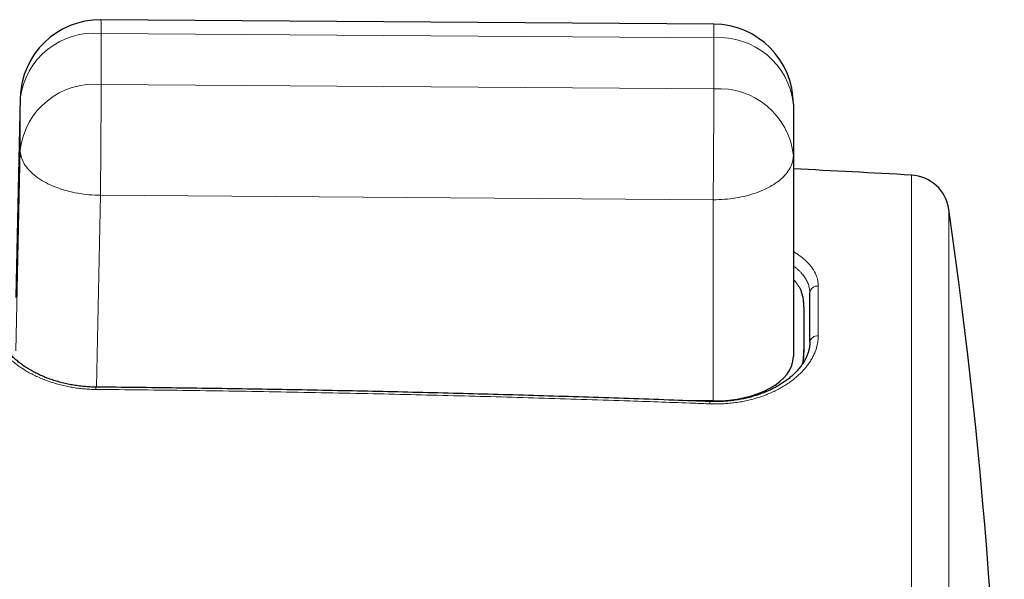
# Model space of a CAD drawing. Header units: millimetres. Extents: x 8 to 656, y 12 to 357.
# Tile 36 of 54: x 426 to 451, y 322 to 336. Entities that reach past the tile are written whole.
import ezdxf

# ---------------------------------------------------------------- set-up
doc = ezdxf.new("R2010")
doc.units = ezdxf.units.MM

msp = doc.modelspace()

# ---------------------------------------------------------------- linework, layer by layer
at = {"color": 7, "linetype": 'Continuous', "lineweight": 30}
for p, q in [((443.695, 336.019), (428.418, 336.13)), ((426.404, 334.172), (426.299, 329.215)), ((445.681, 334.019), (445.681, 332.745)), ((445.681, 332.745), (445.681, 327.728)), ((446.09, 328.085), (446.09, 329.316)), ((445.94, 328.84), (445.94, 327.945)), ((445.936, 327.586), (445.939, 327.902)), ((443.681, 326.623), (443.067, 326.628))]:
    msp.add_line(p, q, dxfattribs=at)
at = {"color": 252, "linetype": 'Continuous', "lineweight": 0}
for p, q in [((428.421, 335.787), (428.421, 334.512)), ((443.698, 335.677), (428.421, 335.787)), ((443.698, 334.402), (443.698, 335.677)), ((428.421, 334.512), (443.698, 334.402)), ((426.404, 334.159), (426.299, 329.201)), ((426.404, 334.172), (426.404, 334.159)), ((426.404, 332.884), (426.404, 334.159)), ((426.299, 327.868), (426.404, 332.884)), ((448.625, 291.765), (448.625, 332.254)), ((428.404, 331.75), (428.304, 326.967)), ((443.681, 331.64), (428.404, 331.75)), ((443.681, 326.623), (443.681, 331.64)), ((449.559, 331.397), (449.559, 292.621)), ((446.3, 329.487), (446.3, 328.244))]:
    msp.add_line(p, q, dxfattribs=at)
at = {"color": 252, "linetype": 'Continuous', "lineweight": 0, "flags": 128}
for points in [[(426.404, 332.884), (426.405, 332.845), (426.409, 332.805), (426.416, 332.766), (426.425, 332.726), (426.436, 332.687), (426.45, 332.648), (426.466, 332.61), (426.485, 332.572), (426.507, 332.534), (426.53, 332.496), (426.557, 332.459), (426.585, 332.422), (426.616, 332.386), (426.649, 332.351), (426.684, 332.316), (426.722, 332.282), (426.761, 332.249), (426.803, 332.216), (426.847, 332.184), (426.893, 332.153), (426.94, 332.123), (426.99, 332.094), (427.041, 332.066), (427.095, 332.039), (427.149, 332.013), (427.206, 331.988), (427.264, 331.964), (427.323, 331.941), (427.384, 331.92), (427.446, 331.899), (427.509, 331.88), (427.573, 331.862), (427.639, 331.846), (427.705, 331.83), (427.773, 331.816), (427.841, 331.803), (427.91, 331.792), (427.979, 331.782), (428.049, 331.773), (428.119, 331.766), (428.19, 331.76), (428.261, 331.755), (428.333, 331.752), (428.404, 331.75)], [(445.681, 332.745), (445.68, 332.705), (445.676, 332.666), (445.67, 332.626), (445.661, 332.587), (445.649, 332.548), (445.635, 332.51), (445.619, 332.471), (445.6, 332.433), (445.579, 332.396), (445.555, 332.358), (445.529, 332.322), (445.5, 332.286), (445.469, 332.25), (445.436, 332.215), (445.401, 332.181), (445.364, 332.147), (445.324, 332.115), (445.282, 332.083), (445.238, 332.051), (445.193, 332.021), (445.145, 331.992), (445.095, 331.963), (445.044, 331.936), (444.991, 331.91), (444.936, 331.884), (444.88, 331.86), (444.822, 331.837), (444.762, 331.815), (444.702, 331.795), (444.64, 331.775), (444.576, 331.757), (444.512, 331.74), (444.446, 331.724), (444.38, 331.71), (444.313, 331.696), (444.245, 331.685), (444.176, 331.674), (444.106, 331.665), (444.036, 331.657), (443.966, 331.651), (443.895, 331.646), (443.824, 331.643), (443.753, 331.641), (443.681, 331.64)]]:
    msp.add_lwpolyline(points, dxfattribs=at)
at = {"color": 7, "linetype": 'Continuous', "lineweight": 30}
for centre, radius, start, end in [((428.404, 334.13), 2, 89.5856, 178.7863), ((443.681, 334.019), 2, 0, 89.5856), ((423.44, -117.041), 450, 86.79172, 87.16707), ((448.569, 331.256), 1, 8.1513, 86.7917), ((314.2, 312.009), 136.74, 351.84868, 8.15132)]:
    msp.add_arc(centre, radius, start, end, dxfattribs=at)
at = {"color": 252, "linetype": 'Continuous', "lineweight": 0}
for centre, radius, start, end in [((420.526, 335.889), 7.896, 359.2572, 1.7427), ((435.803, 335.779), 7.896, 359.2572, 1.7427), ((428.25, 333.935), 1.86, 84.7247, 173.1066), ((443.837, 333.828), 1.854, 5.9224, 94.2842), ((428.25, 332.661), 1.86, 84.7247, 173.1066), ((108.585, 335.135), 319.837, 359.39372, 359.88854), ((123.862, 335.024), 319.837, 359.39372, 359.88854), ((443.837, 332.553), 1.854, 5.9224, 94.2842), ((446.279, 329.299), 0.189, 83.3725, 175.0231), ((446.274, 328.06), 0.185, 81.8534, 172.4347), ((426.73, 326.929), 1.562, 359.281, 1.393), ((443.335, 326.573), 0.266, 355.0971, 7.6636)]:
    msp.add_arc(centre, radius, start, end, dxfattribs=at)
at = {"color": 7, "linetype": 'Continuous', "lineweight": 30}
msp.add_ellipse((443.681, 327.742), major_axis=(2, -0.021), ratio=0.559572, start_param=4.718392, end_param=6.289112, dxfattribs=at)
at = {"color": 252, "linetype": 'Continuous', "lineweight": 0}
for points, knots in [([(445.681, 330.344), (445.681, 330.344), (445.714, 330.326), (445.774, 330.288), (445.86, 330.229), (445.939, 330.167), (446.011, 330.101), (446.075, 330.034), (446.132, 329.965), (446.181, 329.893), (446.22, 329.824), (446.25, 329.756), (446.273, 329.69), (446.288, 329.623), (446.299, 329.555), (446.3, 329.51), (446.3, 329.487)], [0, 0, 0, 0, 0.000443, 0.08007, 0.159456, 0.240472, 0.321738, 0.403131, 0.484524, 0.565791, 0.646808, 0.717364, 0.788044, 0.858765, 0.929444, 1, 1, 1, 1]), ([(446.09, 329.316), (446.09, 329.333), (446.089, 329.369), (446.082, 329.421), (446.071, 329.474), (446.056, 329.526), (446.036, 329.578), (446.012, 329.629), (445.983, 329.679), (445.951, 329.727), (445.915, 329.773), (445.875, 329.82), (445.827, 329.868), (445.772, 329.918), (445.723, 329.958), (445.691, 329.981), (445.681, 329.988)], [0, 0, 0, 0, 0.07171, 0.143421, 0.215806, 0.288191, 0.361459, 0.434727, 0.508694, 0.582661, 0.650071, 0.717482, 0.799222, 0.881007, 0.962747, 1, 1, 1, 1]), ([(428.292, 326.909), (428.243, 326.91), (428.143, 326.912), (427.994, 326.923), (427.846, 326.939), (427.699, 326.961), (427.554, 326.989), (427.412, 327.022), (427.272, 327.06), (427.136, 327.104), (427.003, 327.152), (426.875, 327.206), (426.75, 327.264), (426.63, 327.326), (426.515, 327.393), (426.405, 327.464), (426.3, 327.538), (426.202, 327.616), (426.11, 327.697), (426.025, 327.781), (425.946, 327.867), (425.874, 327.956), (425.81, 328.048), (425.753, 328.14), (425.705, 328.234), (425.664, 328.329), (425.632, 328.426), (425.609, 328.525), (425.594, 328.624), (425.592, 328.689), (425.591, 328.722)], [0, 0, 0, 0, 0.034882, 0.069874, 0.104924, 0.139975, 0.174969, 0.209853, 0.244713, 0.279679, 0.314701, 0.349724, 0.384694, 0.419557, 0.454909, 0.490368, 0.525882, 0.561397, 0.596858, 0.632212, 0.668225, 0.70435, 0.740533, 0.776716, 0.812841, 0.848853, 0.886607, 0.924427, 0.962246, 1, 1, 1, 1]), ([(446.3, 328.244), (446.3, 328.213), (446.298, 328.15), (446.284, 328.056), (446.263, 327.962), (446.232, 327.868), (446.194, 327.775), (446.147, 327.683), (446.092, 327.592), (446.028, 327.503), (445.957, 327.416), (445.878, 327.331), (445.792, 327.249), (445.699, 327.17), (445.599, 327.094), (445.493, 327.022), (445.38, 326.954), (445.261, 326.891), (445.137, 326.831), (445.009, 326.778), (444.876, 326.729), (444.74, 326.686), (444.6, 326.649), (444.457, 326.617), (444.311, 326.59), (444.166, 326.571), (444.023, 326.557), (443.883, 326.549), (443.741, 326.546), (443.646, 326.549), (443.599, 326.55)], [0, 0, 0, 0, 0.0361868, 0.0724876, 0.1088466, 0.1452059, 0.1815072, 0.2176943, 0.2538822, 0.2901849, 0.3265456, 0.3629055, 0.3992067, 0.4353936, 0.4715274, 0.5077793, 0.5440899, 0.5803987, 0.6166465, 0.6527776, 0.6883889, 0.7241179, 0.7599057, 0.795692, 0.8314177, 0.8670268, 0.9002459, 0.9335134, 0.9667809, 1, 1, 1, 1]), ([(443.599, 326.55), (443.466, 326.555), (442.8, 326.58), (441.779, 326.616), (440.535, 326.658), (439.469, 326.691), (438.403, 326.722), (437.337, 326.751), (436.271, 326.777), (435.176, 326.803), (434.053, 326.826), (432.901, 326.848), (431.749, 326.867), (430.597, 326.884), (429.445, 326.898), (428.676, 326.906), (428.292, 326.909)], [0, 0, 0, 0, 0.02612, 0.130602, 0.200257, 0.269912, 0.339567, 0.409221, 0.478882, 0.548543, 0.623783, 0.699023, 0.774265, 0.849504, 0.924752, 1, 1, 1, 1])]:
    msp.add_open_spline(points, degree=3, knots=knots, dxfattribs=at)
at = {"color": 7, "linetype": 'Continuous', "lineweight": 30}
for points, knots in [([(445.681, 329.653), (445.681, 329.652), (445.699, 329.634), (445.731, 329.596), (445.776, 329.539), (445.815, 329.48), (445.844, 329.428), (445.865, 329.382), (445.88, 329.343), (445.893, 329.3), (445.905, 329.255), (445.915, 329.206), (445.922, 329.158), (445.928, 329.11), (445.932, 329.063), (445.936, 329.012), (445.938, 328.958), (445.939, 328.9), (445.94, 328.861), (445.94, 328.84)], [0, 0, 0, 0, 0.000606, 0.07582, 0.150322, 0.224272, 0.299767, 0.345974, 0.394351, 0.445516, 0.500085, 0.558671, 0.621878, 0.675175, 0.731983, 0.792587, 0.857271, 0.926316, 1, 1, 1, 1]), ([(428.292, 326.967), (428.268, 326.967), (428.219, 326.968), (428.145, 326.971), (428.07, 326.976), (427.996, 326.982), (427.922, 326.989), (427.848, 326.998), (427.775, 327.009), (427.702, 327.021), (427.631, 327.034), (427.559, 327.049), (427.488, 327.066), (427.417, 327.084), (427.347, 327.103), (427.278, 327.124), (427.21, 327.146), (427.143, 327.169), (427.077, 327.193), (427.013, 327.219), (426.95, 327.246), (426.888, 327.274), (426.826, 327.304), (426.766, 327.334), (426.707, 327.366), (426.649, 327.399), (426.594, 327.432), (426.54, 327.467), (426.488, 327.501), (426.437, 327.537), (426.388, 327.574), (426.341, 327.612), (426.295, 327.65), (426.251, 327.689), (426.209, 327.729), (426.169, 327.769), (426.131, 327.809), (426.094, 327.85), (426.06, 327.891), (426.028, 327.932), (425.997, 327.974), (425.969, 328.015), (425.943, 328.057), (425.919, 328.099), (425.897, 328.141), (425.877, 328.183), (425.859, 328.225), (425.843, 328.268), (425.829, 328.309), (425.817, 328.351), (425.808, 328.393), (425.8, 328.435), (425.795, 328.477), (425.791, 328.518), (425.79, 328.547), (425.79, 328.561), (425.79, 328.562)], [0, 0, 0, 0, 0.018119, 0.036708, 0.055327, 0.073964, 0.092603, 0.111228, 0.129825, 0.148378, 0.166854, 0.185409, 0.20408, 0.222834, 0.241637, 0.260453, 0.279235, 0.297946, 0.31655, 0.335042, 0.353619, 0.372384, 0.391242, 0.410155, 0.429086, 0.447987, 0.466815, 0.485533, 0.504107, 0.52266, 0.54146, 0.560307, 0.579181, 0.598065, 0.616934, 0.63577, 0.654555, 0.673276, 0.69193, 0.710986, 0.729705, 0.748412, 0.767138, 0.785915, 0.804779, 0.823771, 0.84293, 0.862283, 0.881102, 0.900352, 0.919735, 0.939256, 0.958915, 0.97871, 0.998635, 1, 1, 1, 1]), ([(446.09, 328.084), (446.09, 328.076), (446.09, 328.054), (446.088, 328.018), (446.083, 327.976), (446.076, 327.933), (446.067, 327.89), (446.056, 327.848), (446.042, 327.806), (446.027, 327.764), (446.009, 327.722), (445.99, 327.681), (445.968, 327.639), (445.944, 327.598), (445.918, 327.556), (445.89, 327.515), (445.86, 327.474), (445.828, 327.434), (445.794, 327.394), (445.758, 327.356), (445.721, 327.317), (445.681, 327.279), (445.64, 327.241), (445.596, 327.204), (445.55, 327.168), (445.503, 327.132), (445.454, 327.097), (445.404, 327.063), (445.352, 327.03), (445.299, 326.998), (445.244, 326.968), (445.187, 326.938), (445.129, 326.908), (445.069, 326.881), (445.008, 326.854), (444.946, 326.828), (444.882, 326.804), (444.818, 326.781), (444.752, 326.759), (444.686, 326.739), (444.618, 326.72), (444.55, 326.702), (444.481, 326.686), (444.411, 326.671), (444.34, 326.658), (444.269, 326.646), (444.196, 326.636), (444.124, 326.627), (444.05, 326.619), (443.977, 326.614), (443.903, 326.609), (443.829, 326.607), (443.755, 326.605), (443.68, 326.606), (443.628, 326.607), (443.6, 326.608), (443.598, 326.608)], [0, 0, 0, 0, 0.011587, 0.031911, 0.052172, 0.072337, 0.092384, 0.112291, 0.132045, 0.15164, 0.171025, 0.190161, 0.209354, 0.228581, 0.247815, 0.267022, 0.286169, 0.305222, 0.324157, 0.342887, 0.361518, 0.38028, 0.399141, 0.418067, 0.437024, 0.455972, 0.474867, 0.493674, 0.512401, 0.530898, 0.549637, 0.568411, 0.587208, 0.606015, 0.624818, 0.643603, 0.662357, 0.681074, 0.69962, 0.718412, 0.73711, 0.755742, 0.774336, 0.792922, 0.811524, 0.830163, 0.848869, 0.867625, 0.886242, 0.904814, 0.923429, 0.942077, 0.960746, 0.979422, 0.998089, 1, 1, 1, 1]), ([(445.94, 327.945), (445.94, 327.921), (445.939, 327.876), (445.938, 327.811), (445.934, 327.75), (445.93, 327.694), (445.924, 327.641), (445.917, 327.591), (445.91, 327.558), (445.907, 327.54)], [0, 0, 0, 0, 0.17383, 0.335078, 0.484628, 0.623369, 0.752202, 0.872031, 1, 1, 1, 1]), ([(443.598, 326.608), (443.3, 326.619), (442.669, 326.643), (441.703, 326.677), (440.702, 326.71), (439.7, 326.741), (438.699, 326.771), (437.697, 326.799), (436.695, 326.825), (435.692, 326.849), (434.69, 326.871), (433.688, 326.891), (432.685, 326.909), (431.683, 326.926), (430.68, 326.94), (429.677, 326.953), (428.881, 326.962), (428.419, 326.966), (428.292, 326.967)], [0, 0, 0, 0, 0.0583998, 0.1238369, 0.1892821, 0.2547349, 0.3201952, 0.3856628, 0.4511373, 0.5166191, 0.5820927, 0.647569, 0.7130547, 0.7785486, 0.8440495, 0.9095561, 0.9750673, 1, 1, 1, 1])]:
    msp.add_open_spline(points, degree=3, knots=knots, dxfattribs=at)

doc.saveas('drawing.dxf')
